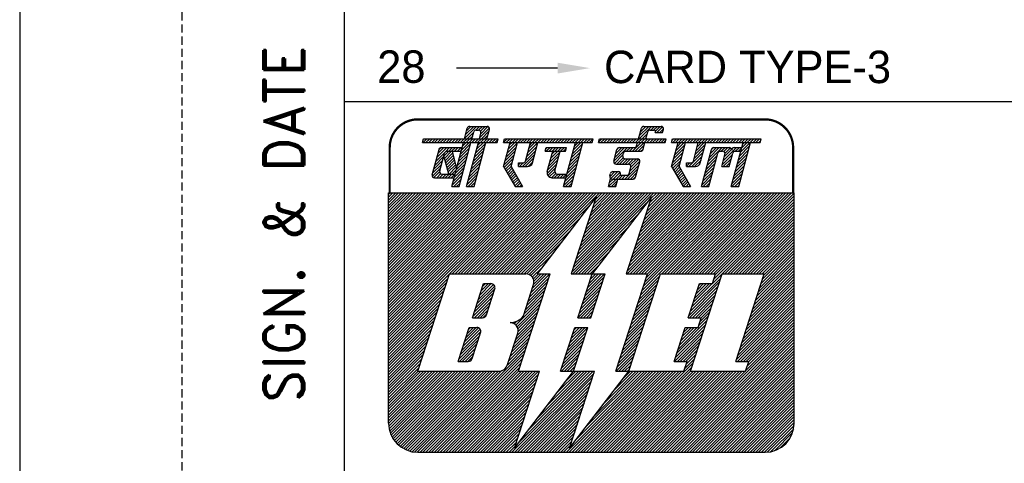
# Model space of a CAD drawing. Extents: x 8092 to 9352, y 913 to 2695.
# Tile 2 of 6: x 8092 to 8456, y 1169 to 1333. Entities that reach past the tile are written whole.
import ezdxf
from ezdxf.enums import TextEntityAlignment as Align

# ---------------------------------------------------------------- set-up
doc = ezdxf.new("R2010")
doc.units = 0
doc.header["$MEASUREMENT"] = 0
doc.linetypes.add('DASHED', pattern=[0.75, 0.5, -0.25])
doc.layers.get('0').update_dxf_attribs({"linetype": 'CONTINUOUS'})
doc.layers.add('BOM', color=5, linetype='CONTINUOUS')
doc.layers.add('TEXT', color=2, linetype='CONTINUOUS')
doc.styles.add('ROMAND', font='romand')
doc.styles.add('ROMANS', font='romans')

# ---------------------------------------------------------------- blocks, each defined once
blk = doc.blocks.new('*X17')
at = {"color": 0}
for p, q in [((31.558, 28.022), (32.186, 28.651)), ((31.622, 28.264), (32.251, 28.892)), ((31.687, 28.505), (32.282, 29.1)), ((31.752, 28.747), (32.105, 29.1)), ((31.817, 28.988), (31.928, 29.1)), ((31.364, 27.298), (31.992, 27.926)), ((31.428, 27.539), (32.057, 28.168)), ((31.493, 27.781), (32.121, 28.409)), ((31.234, 26.815), (31.863, 27.443)), ((31.299, 27.056), (31.927, 27.685)), ((31.163, 26.39), (31.733, 26.96)), ((31.17, 26.573), (31.798, 27.202)), ((31.34, 26.39), (31.669, 26.719)), ((31.517, 26.39), (31.604, 26.477))]:
    blk.add_line(p, q, dxfattribs=at)
blk = doc.blocks.new('*X16')
at = {"color": 0}
for p, q in [((29.691, 27.924), (30.558, 28.79)), ((29.756, 28.165), (30.381, 28.79)), ((29.821, 28.407), (30.204, 28.79)), ((29.885, 28.648), (30.027, 28.79)), ((30.505, 28.56), (30.735, 28.79)), ((30.625, 27.973), (31.442, 28.79)), ((30.661, 28.54), (30.911, 28.79)), ((30.689, 28.214), (31.141, 28.666)), ((30.734, 28.436), (31.068, 28.77)), ((31.147, 28.672), (31.261, 28.787)), ((31.388, 28.56), (31.618, 28.79)), ((31.565, 28.56), (31.752, 28.747)), ((29.562, 27.441), (30.19, 28.069)), ((29.627, 27.682), (30.255, 28.31)), ((30.56, 27.731), (31.188, 28.36)), ((30.625, 27.62), (31.124, 28.118)), ((29.368, 26.716), (29.996, 27.345)), ((29.433, 26.958), (30.061, 27.586)), ((29.497, 27.199), (30.126, 27.828)), ((30.802, 27.62), (31.059, 27.877)), ((30.979, 27.62), (30.994, 27.635)), ((29.303, 26.475), (29.931, 27.103)), ((29.395, 26.39), (29.867, 26.862)), ((29.572, 26.39), (29.802, 26.62))]:
    blk.add_line(p, q, dxfattribs=at)
blk = doc.blocks.new('*X15')
at = {"color": 0}
for p, q in [((27.568, 28.099), (28.197, 28.727)), ((27.633, 28.34), (28.261, 28.968)), ((27.698, 28.582), (28.216, 29.1)), ((27.762, 28.823), (28.039, 29.1)), ((27.827, 29.064), (27.863, 29.1)), ((28.823, 28.116), (29.451, 28.744)), ((28.888, 28.357), (29.516, 28.986)), ((28.952, 28.599), (29.454, 29.1)), ((29.017, 28.84), (29.277, 29.1)), ((29.082, 29.082), (29.1, 29.1)), ((27.441, 27.618), (28.067, 28.244)), ((27.504, 27.857), (28.132, 28.485)), ((27.506, 27.506), (28.002, 28.002)), ((28.504, 27.62), (29.386, 28.503)), ((28.681, 27.62), (29.322, 28.261)), ((28.857, 27.62), (29.257, 28.02)), ((27.571, 27.394), (27.938, 27.761)), ((27.635, 27.282), (27.927, 27.573)), ((27.7, 27.17), (27.992, 27.461)), ((27.765, 27.058), (28.056, 27.349)), ((28.356, 27.649), (28.557, 27.85)), ((28.356, 27.825), (28.38, 27.85)), ((29.082, 27.667), (29.172, 27.758)), ((27.829, 26.946), (28.121, 27.237)), ((27.894, 26.833), (28.186, 27.125)), ((27.959, 26.721), (28.25, 27.013)), ((28.024, 26.609), (28.315, 26.901)), ((28.088, 26.497), (28.38, 26.789)), ((28.158, 26.39), (28.445, 26.677)), ((28.335, 26.39), (28.509, 26.565)), ((28.511, 26.39), (28.574, 26.453))]:
    blk.add_line(p, q, dxfattribs=at)
blk = doc.blocks.new('*X14')
at = {"color": 0}
for p, q in [((27.479, 29.247), (27.562, 29.33)), ((27.509, 29.1), (27.739, 29.33)), ((27.686, 29.1), (27.916, 29.33)), ((27.863, 29.1), (28.093, 29.33)), ((28.039, 29.1), (28.269, 29.33)), ((28.216, 29.1), (28.446, 29.33)), ((28.393, 29.1), (28.623, 29.33)), ((28.57, 29.1), (28.8, 29.33)), ((28.746, 29.1), (28.976, 29.33)), ((28.923, 29.1), (29.153, 29.33)), ((29.1, 29.1), (29.33, 29.33)), ((29.277, 29.1), (29.507, 29.33)), ((29.454, 29.1), (29.684, 29.33)), ((29.63, 29.1), (29.86, 29.33)), ((29.807, 29.1), (30.037, 29.33)), ((29.984, 29.1), (30.214, 29.33)), ((30.161, 29.1), (30.391, 29.33)), ((30.337, 29.1), (30.567, 29.33)), ((30.514, 29.1), (30.744, 29.33)), ((30.691, 29.1), (30.921, 29.33)), ((30.868, 29.1), (31.098, 29.33)), ((31.045, 29.1), (31.275, 29.33)), ((31.221, 29.1), (31.451, 29.33)), ((31.398, 29.1), (31.628, 29.33)), ((31.575, 29.1), (31.805, 29.33)), ((31.752, 29.1), (31.982, 29.33)), ((31.928, 29.1), (32.158, 29.33)), ((32.105, 29.1), (32.335, 29.33)), ((32.282, 29.1), (32.512, 29.33)), ((32.459, 29.1), (32.689, 29.33)), ((32.636, 29.1), (32.866, 29.33)), ((32.812, 29.1), (32.932, 29.22))]:
    blk.add_line(p, q, dxfattribs=at)
blk = doc.blocks.new('*X13')
at = {"color": 0}
for p, q in [((23.882, 27.948), (24.724, 28.79)), ((23.946, 28.188), (24.547, 28.79)), ((24.01, 28.43), (24.371, 28.79)), ((24.075, 28.671), (24.19, 28.787)), ((24.671, 28.56), (24.901, 28.79)), ((24.848, 28.56), (25.078, 28.79)), ((25.024, 28.56), (25.564, 29.1)), ((25.201, 28.56), (25.741, 29.1)), ((25.323, 29.035), (25.388, 29.1)), ((25.378, 28.56), (25.757, 28.939)), ((25.556, 28.561), (25.692, 28.697)), ((23.924, 27.813), (24.445, 28.334)), ((24.058, 27.77), (24.453, 28.166)), ((24.234, 27.77), (24.565, 28.101)), ((24.411, 27.77), (24.741, 28.1)), ((24.588, 27.77), (24.918, 28.1)), ((24.765, 27.77), (25.095, 28.1)), ((24.87, 27.344), (25.486, 27.961)), ((24.896, 27.724), (25.272, 28.1)), ((24.934, 27.586), (25.422, 28.073)), ((23.633, 26.992), (23.951, 27.31)), ((23.696, 26.878), (24.128, 27.31)), ((24.552, 26.85), (25.433, 27.731)), ((24.729, 26.85), (25.369, 27.49)), ((23.691, 27.227), (23.759, 27.294)), ((23.845, 26.85), (24.256, 27.261)), ((24.022, 26.85), (24.29, 27.118)), ((24.198, 26.85), (24.428, 27.08)), ((24.375, 26.85), (24.605, 27.08)), ((24.905, 26.85), (25.304, 27.248)), ((25.082, 26.85), (25.239, 27.007))]:
    blk.add_line(p, q, dxfattribs=at)
blk = doc.blocks.new('*X12')
at = {"color": 0}
for p, q in [((22.95, 29.137), (23.143, 29.33)), ((23.09, 29.1), (23.32, 29.33)), ((23.266, 29.1), (23.496, 29.33)), ((23.443, 29.1), (23.673, 29.33)), ((23.62, 29.1), (23.85, 29.33)), ((23.797, 29.1), (24.027, 29.33)), ((23.973, 29.1), (24.203, 29.33)), ((24.15, 29.1), (24.38, 29.33)), ((24.327, 29.1), (24.557, 29.33)), ((24.504, 29.1), (24.734, 29.33)), ((24.681, 29.1), (24.911, 29.33)), ((24.857, 29.1), (25.087, 29.33)), ((25.034, 29.1), (25.264, 29.33)), ((25.211, 29.1), (25.441, 29.33)), ((25.388, 29.1), (25.618, 29.33)), ((25.564, 29.1), (25.794, 29.33)), ((25.741, 29.1), (25.971, 29.33)), ((25.918, 29.1), (26.148, 29.33)), ((26.095, 29.1), (26.325, 29.33)), ((26.272, 29.1), (26.502, 29.33)), ((26.448, 29.1), (26.678, 29.33)), ((26.625, 29.1), (26.855, 29.33)), ((26.802, 29.1), (27.032, 29.33)), ((26.979, 29.1), (27.076, 29.197))]:
    blk.add_line(p, q, dxfattribs=at)
blk = doc.blocks.new('*X11')
at = {"color": 0}
for p, q in [((25.441, 29.33), (26.211, 30.1)), ((25.452, 29.518), (26.034, 30.1)), ((25.517, 29.759), (25.857, 30.1)), ((25.582, 30.002), (25.671, 30.091)), ((26.158, 29.87), (26.388, 30.1)), ((26.334, 29.87), (26.564, 30.1)), ((26.443, 29.802), (26.741, 30.1)), ((26.538, 29.72), (26.886, 30.068)), ((26.715, 29.72), (26.942, 29.948)), ((25.618, 29.33), (25.951, 29.663)), ((25.794, 29.33), (25.886, 29.422))]:
    blk.add_line(p, q, dxfattribs=at)
blk = doc.blocks.new('*X10')
at = {"color": 0}
for p, q in [((23.562, 26.39), (24.022, 26.85)), ((23.602, 26.607), (23.845, 26.85)), ((23.667, 26.849), (23.696, 26.878)), ((23.738, 26.39), (24.101, 26.753)), ((23.915, 26.39), (24.036, 26.511))]:
    blk.add_line(p, q, dxfattribs=at)
blk = doc.blocks.new('*X9')
at = {"color": 0}
for p, q in [((17.094, 29.115), (17.309, 29.33)), ((17.256, 29.1), (17.486, 29.33)), ((17.433, 29.1), (17.663, 29.33)), ((17.61, 29.1), (17.84, 29.33)), ((17.786, 29.1), (18.016, 29.33)), ((17.963, 29.1), (18.193, 29.33)), ((18.14, 29.1), (18.37, 29.33)), ((18.317, 29.1), (18.547, 29.33)), ((18.493, 29.1), (18.723, 29.33)), ((18.67, 29.1), (18.9, 29.33)), ((18.847, 29.1), (19.077, 29.33)), ((19.024, 29.1), (19.254, 29.33)), ((19.201, 29.1), (19.431, 29.33)), ((19.377, 29.1), (19.607, 29.33)), ((19.554, 29.1), (19.784, 29.33)), ((19.731, 29.1), (19.961, 29.33)), ((19.908, 29.1), (20.138, 29.33)), ((20.084, 29.1), (20.314, 29.33)), ((20.261, 29.1), (20.491, 29.33)), ((20.438, 29.1), (20.668, 29.33)), ((20.615, 29.1), (20.845, 29.33)), ((20.791, 29.1), (21.021, 29.33)), ((20.968, 29.1), (21.198, 29.33)), ((21.145, 29.1), (21.375, 29.33)), ((21.322, 29.1), (21.552, 29.33)), ((21.499, 29.1), (21.729, 29.33)), ((21.675, 29.1), (21.905, 29.33)), ((21.852, 29.1), (22.082, 29.33)), ((22.029, 29.1), (22.259, 29.33)), ((22.206, 29.1), (22.436, 29.33)), ((22.382, 29.1), (22.611, 29.329)), ((19.698, 28.713), (19.774, 28.79)), ((19.721, 28.56), (19.951, 28.79)), ((19.898, 28.56), (20.128, 28.79)), ((20.075, 28.56), (20.305, 28.79)), ((20.251, 28.56), (20.481, 28.79)), ((20.428, 28.56), (20.658, 28.79)), ((20.605, 28.56), (20.835, 28.79)), ((20.782, 28.56), (20.952, 28.73))]:
    blk.add_line(p, q, dxfattribs=at)
blk = doc.blocks.new('*X8')
at = {"color": 0}
for p, q in [((17.183, 27.966), (17.811, 28.594)), ((17.247, 28.208), (17.876, 28.836)), ((17.312, 28.449), (17.941, 29.077)), ((17.377, 28.691), (17.786, 29.1)), ((17.442, 28.932), (17.61, 29.1)), ((18.437, 27.983), (19.066, 28.612)), ((18.502, 28.225), (19.13, 28.853)), ((18.567, 28.466), (19.195, 29.095)), ((18.631, 28.708), (19.024, 29.1)), ((18.696, 28.949), (18.847, 29.1)), ((19.938, 27.893), (20.566, 28.521)), ((20.002, 28.134), (20.428, 28.56)), ((20.067, 28.376), (20.251, 28.56)), ((21.192, 27.91), (21.821, 28.538)), ((21.257, 28.151), (21.885, 28.78)), ((21.322, 28.393), (21.95, 29.021)), ((21.386, 28.634), (21.852, 29.1)), ((21.451, 28.876), (21.675, 29.1)), ((17.118, 27.725), (17.746, 28.353)), ((17.127, 27.556), (17.682, 28.112)), ((18.251, 27.62), (19.001, 28.37)), ((18.428, 27.62), (18.936, 28.129)), ((19.808, 27.41), (20.437, 28.038)), ((19.873, 27.651), (20.501, 28.28)), ((21.063, 27.427), (21.691, 28.055)), ((21.128, 27.668), (21.756, 28.297)), ((17.191, 27.444), (17.617, 27.87)), ((17.256, 27.332), (17.552, 27.629)), ((17.321, 27.22), (17.612, 27.512)), ((17.385, 27.108), (17.677, 27.4)), ((18.006, 27.728), (18.127, 27.85)), ((18.074, 27.62), (18.305, 27.851)), ((18.607, 27.622), (18.872, 27.887)), ((19.773, 27.197), (20.372, 27.797)), ((19.819, 27.067), (20.307, 27.555)), ((19.907, 26.978), (20.247, 27.318)), ((20.869, 26.702), (21.497, 27.331)), ((20.92, 26.93), (21.562, 27.572)), ((20.998, 27.185), (21.627, 27.814)), ((17.45, 26.996), (17.742, 27.288)), ((17.515, 26.884), (17.807, 27.176)), ((17.58, 26.772), (17.871, 27.064)), ((17.644, 26.66), (17.936, 26.952)), ((17.709, 26.548), (18.001, 26.839)), ((17.774, 26.436), (18.065, 26.727)), ((20.038, 26.932), (20.301, 27.195)), ((20.212, 26.93), (20.442, 27.16)), ((20.389, 26.93), (20.619, 27.16)), ((20.566, 26.93), (20.796, 27.16)), ((20.743, 26.93), (20.973, 27.16)), ((20.804, 26.461), (21.433, 27.089)), ((20.91, 26.39), (21.368, 26.848)), ((17.905, 26.39), (18.13, 26.615)), ((18.081, 26.39), (18.195, 26.503)), ((18.258, 26.39), (18.259, 26.391)), ((21.087, 26.39), (21.303, 26.606))]:
    blk.add_line(p, q, dxfattribs=at)
blk = doc.blocks.new('*X7')
at = {"color": 0}
for p, q in [((13.409, 28.259), (13.711, 28.56)), ((13.448, 28.121), (13.888, 28.56)), ((13.462, 28.488), (13.512, 28.538)), ((13.487, 27.983), (13.945, 28.441)), ((13.526, 27.845), (13.98, 28.299)), ((13.565, 27.707), (14.015, 28.157)), ((13.604, 27.57), (14.05, 28.015)), ((13.643, 27.432), (14.085, 27.873)), ((13.682, 27.294), (14.12, 27.731)), ((13.725, 27.16), (14.155, 27.59)), ((13.902, 27.16), (14.168, 27.426)), ((14.079, 27.16), (14.103, 27.184))]:
    blk.add_line(p, q, dxfattribs=at)
blk = doc.blocks.new('*X6')
at = {"color": 0}
for p, q in [((12.974, 28.177), (13.587, 28.79)), ((13.039, 28.418), (13.41, 28.79)), ((13.104, 28.66), (13.232, 28.788)), ((13.512, 28.538), (13.764, 28.79)), ((13.711, 28.56), (13.941, 28.79)), ((13.888, 28.56), (14.118, 28.79)), ((14.064, 28.56), (14.294, 28.79)), ((14.241, 28.56), (14.471, 28.79)), ((14.418, 28.56), (14.491, 28.633)), ((12.78, 27.452), (13.324, 27.997)), ((12.845, 27.694), (13.389, 28.238)), ((12.909, 27.935), (13.462, 28.488)), ((12.699, 27.018), (13.195, 27.514)), ((12.715, 27.211), (13.259, 27.755)), ((12.794, 26.936), (13.147, 27.289)), ((12.965, 26.93), (13.217, 27.182)), ((13.141, 26.93), (13.371, 27.16)), ((13.318, 26.93), (13.548, 27.16)), ((13.495, 26.93), (13.725, 27.16)), ((13.672, 26.93), (13.902, 27.16)), ((13.849, 26.93), (14.079, 27.16)), ((14.025, 26.93), (14.038, 26.943))]:
    blk.add_line(p, q, dxfattribs=at)
blk = doc.blocks.new('*X5')
at = {"color": 0}
for p, q in [((12.129, 29.1), (12.359, 29.33)), ((12.154, 29.301), (12.183, 29.33)), ((12.306, 29.1), (12.536, 29.33)), ((12.483, 29.1), (12.713, 29.33)), ((12.66, 29.1), (12.89, 29.33)), ((12.837, 29.1), (13.067, 29.33)), ((13.013, 29.1), (13.243, 29.33)), ((13.19, 29.1), (13.42, 29.33)), ((13.367, 29.1), (13.597, 29.33)), ((13.544, 29.1), (13.774, 29.33)), ((13.72, 29.1), (13.95, 29.33)), ((13.897, 29.1), (14.127, 29.33)), ((14.074, 29.1), (14.304, 29.33)), ((14.251, 29.1), (14.481, 29.33)), ((14.428, 29.1), (14.658, 29.33)), ((14.604, 29.1), (14.834, 29.33)), ((14.781, 29.1), (15.011, 29.33)), ((14.958, 29.1), (15.188, 29.33)), ((15.135, 29.1), (15.365, 29.33)), ((15.311, 29.1), (15.541, 29.33)), ((15.488, 29.1), (15.718, 29.33)), ((15.665, 29.1), (15.895, 29.33)), ((15.842, 29.1), (16.072, 29.33)), ((16.019, 29.1), (16.249, 29.33)), ((16.195, 29.1), (16.425, 29.33)), ((16.372, 29.1), (16.602, 29.33)), ((16.549, 29.1), (16.755, 29.306))]:
    blk.add_line(p, q, dxfattribs=at)
blk = doc.blocks.new('*X4')
at = {"color": 0}
for p, q in [((14.685, 29.358), (15.428, 30.1)), ((14.75, 29.599), (15.251, 30.1)), ((14.815, 29.841), (15.074, 30.1)), ((14.834, 29.33), (15.249, 29.745)), ((15.372, 29.868), (15.604, 30.1)), ((15.551, 29.87), (15.781, 30.1)), ((15.618, 29.407), (16.21, 29.999)), ((15.667, 29.809), (15.958, 30.1)), ((15.683, 29.648), (16.124, 30.089)), ((15.718, 29.33), (16.182, 29.794)), ((15.011, 29.33), (15.184, 29.503)), ((15.895, 29.33), (16.117, 29.552))]:
    blk.add_line(p, q, dxfattribs=at)
blk = doc.blocks.new('*X3')
at = {"color": 0}
for p, q in [((14.297, 27.909), (14.925, 28.537)), ((14.362, 28.15), (14.99, 28.779)), ((14.426, 28.392), (15.055, 29.02)), ((14.491, 28.633), (14.958, 29.1)), ((14.556, 28.875), (14.781, 29.1)), ((15.23, 27.958), (15.859, 28.586)), ((15.295, 28.2), (15.923, 28.828)), ((15.36, 28.441), (15.988, 29.069)), ((15.424, 28.683), (15.842, 29.1)), ((15.489, 28.924), (15.665, 29.1)), ((14.168, 27.426), (14.796, 28.054)), ((14.232, 27.667), (14.861, 28.296)), ((15.101, 27.475), (15.729, 28.103)), ((15.165, 27.717), (15.794, 28.345)), ((13.973, 26.701), (14.602, 27.33)), ((14.038, 26.943), (14.667, 27.571)), ((14.103, 27.184), (14.731, 27.813)), ((14.907, 26.751), (15.535, 27.379)), ((14.971, 26.992), (15.6, 27.621)), ((15.036, 27.234), (15.664, 27.862)), ((13.909, 26.46), (14.537, 27.088)), ((14.016, 26.39), (14.472, 26.847)), ((14.842, 26.509), (15.47, 27.138)), ((14.9, 26.39), (15.406, 26.896)), ((14.192, 26.39), (14.408, 26.605)), ((15.076, 26.39), (15.341, 26.655)), ((15.253, 26.39), (15.276, 26.413))]:
    blk.add_line(p, q, dxfattribs=at)
blk = doc.blocks.new('*X2')
at = {"color": 0}
for p, q in [((10, 17.425), (18.575, 26)), ((10, 17.601), (18.399, 26)), ((10, 17.778), (18.222, 26)), ((10, 17.955), (18.045, 26)), ((10, 18.132), (17.868, 26)), ((10, 18.309), (17.691, 26)), ((10, 18.485), (17.515, 26)), ((10, 18.662), (17.338, 26)), ((10, 18.839), (17.161, 26)), ((10, 19.016), (16.984, 26)), ((10, 19.192), (16.808, 26)), ((10, 19.369), (16.631, 26)), ((10, 19.546), (16.454, 26)), ((10, 19.723), (16.277, 26)), ((10, 19.899), (16.101, 26)), ((10, 20.076), (15.924, 26)), ((10, 20.253), (15.747, 26)), ((10, 20.43), (15.57, 26)), ((10, 20.607), (15.393, 26)), ((10, 20.783), (15.217, 26)), ((10, 20.96), (15.04, 26)), ((10, 21.137), (14.863, 26)), ((10, 21.314), (14.686, 26)), ((10, 21.49), (14.51, 26)), ((10, 21.667), (14.333, 26)), ((10, 21.844), (14.156, 26)), ((10, 22.021), (13.979, 26)), ((10, 22.198), (13.802, 26)), ((10, 22.374), (13.626, 26)), ((10, 22.551), (13.449, 26)), ((10, 22.728), (13.272, 26)), ((10, 22.905), (13.095, 26)), ((10, 23.081), (12.919, 26)), ((10, 23.258), (12.742, 26)), ((10, 23.435), (12.565, 26)), ((10, 23.612), (12.388, 26)), ((10, 23.789), (12.211, 26)), ((10, 23.965), (12.035, 26)), ((10, 24.142), (11.858, 26)), ((10, 24.319), (11.681, 26)), ((10, 24.496), (11.504, 26)), ((10, 24.672), (11.328, 26)), ((10, 24.849), (11.151, 26)), ((10, 25.026), (10.974, 26)), ((10, 25.203), (10.797, 26)), ((10, 25.38), (10.62, 26)), ((10, 25.556), (10.444, 26)), ((10, 25.733), (10.267, 26)), ((10, 25.91), (10.09, 26)), ((13.752, 21), (18.752, 26)), ((13.929, 21), (18.929, 26)), ((14.106, 21), (19.106, 26)), ((14.282, 21), (19.282, 26)), ((14.459, 21), (19.459, 26)), ((14.636, 21), (19.636, 26)), ((14.813, 21), (19.813, 26)), ((14.99, 21), (19.99, 26)), ((15.166, 21), (20.166, 26)), ((15.343, 21), (20.343, 26)), ((15.52, 21), (20.52, 26)), ((15.697, 21), (20.697, 26)), ((15.873, 21), (20.873, 26)), ((16.05, 21), (21.05, 26)), ((16.227, 21), (21.227, 26)), ((16.404, 21), (21.404, 26)), ((16.581, 21), (21.581, 26)), ((16.757, 21), (21.757, 26)), ((16.934, 21), (21.934, 26)), ((17.111, 21), (22.111, 26)), ((17.288, 21), (22.288, 26)), ((17.464, 21), (22.464, 26)), ((17.641, 21), (22.641, 26)), ((17.818, 21), (22.818, 26)), ((17.995, 21), (22.995, 26)), ((21.285, 21.108), (26.177, 26)), ((21.354, 21), (26.354, 26)), ((21.37, 21.37), (26, 26)), ((21.455, 21.631), (25.823, 26)), ((21.54, 21.893), (25.646, 26)), ((21.625, 22.155), (25.47, 26)), ((21.71, 22.417), (25.293, 26)), ((21.795, 22.679), (25.116, 26)), ((21.88, 22.941), (24.939, 26)), ((21.965, 23.203), (24.763, 26)), ((22.05, 23.464), (24.586, 26)), ((22.135, 23.726), (24.409, 26)), ((22.22, 23.988), (24.232, 26)), ((22.306, 24.25), (24.055, 26)), ((22.391, 24.512), (23.879, 26)), ((22.476, 24.774), (23.702, 26)), ((22.561, 25.036), (23.525, 26)), ((22.646, 25.298), (23.348, 26)), ((22.731, 25.559), (23.172, 26)), ((24.704, 21.169), (29.536, 26)), ((24.712, 21), (29.712, 26)), ((24.789, 21.431), (29.359, 26)), ((24.875, 21.693), (29.182, 26)), ((24.889, 21), (29.889, 26)), ((24.96, 21.954), (29.005, 26)), ((25.045, 22.216), (28.828, 26)), ((25.066, 21), (30.066, 26)), ((25.13, 22.478), (28.652, 26)), ((25.215, 22.74), (28.475, 26)), ((25.243, 21), (30.243, 26)), ((25.3, 23.002), (28.298, 26)), ((25.385, 23.264), (28.121, 26)), ((25.419, 21), (30.419, 26)), ((25.47, 23.526), (27.945, 26)), ((25.555, 23.787), (27.768, 26)), ((25.596, 21), (30.596, 26)), ((25.609, 19.952), (31.657, 26)), ((25.64, 24.049), (27.591, 26)), ((25.694, 20.214), (31.48, 26)), ((25.725, 24.311), (27.414, 26)), ((25.773, 21), (30.773, 26)), ((25.779, 20.476), (31.303, 26)), ((25.81, 24.573), (27.237, 26)), ((25.864, 20.738), (31.127, 26)), ((25.896, 24.835), (27.061, 26)), ((25.949, 21), (30.95, 26)), ((25.981, 25.097), (26.884, 26)), ((26.066, 25.359), (26.707, 26)), ((26.151, 25.62), (26.53, 26)), ((26.834, 21), (31.834, 26)), ((27.01, 21), (32.01, 26)), ((27.187, 21), (32.187, 26)), ((27.364, 21), (32.364, 26)), ((27.541, 21), (32.541, 26)), ((27.718, 21), (32.718, 26)), ((27.894, 21), (32.894, 26)), ((28.071, 21), (33.071, 26)), ((28.248, 21), (33.248, 26)), ((28.425, 21), (33.425, 26)), ((28.601, 21), (33.601, 26)), ((28.778, 21), (33.778, 26)), ((28.955, 21), (33.955, 26)), ((29.132, 21), (34.132, 26)), ((29.309, 21), (34.309, 26)), ((29.485, 21), (34.485, 26)), ((29.662, 21), (34.662, 26)), ((29.839, 21), (34.839, 26)), ((30.016, 21), (35, 25.984)), ((30.044, 20.675), (35, 25.631)), ((30.129, 20.936), (35, 25.808)), ((18.172, 21), (22.369, 25.198)), ((21.53, 21), (25.905, 25.375)), ((29.959, 20.413), (35, 25.454)), ((30.723, 21), (35, 25.277)), ((30.899, 21), (35, 25.101)), ((31.076, 21), (35, 24.924)), ((18.348, 21), (21.787, 24.439)), ((21.707, 21), (25.323, 24.616)), ((31.253, 21), (35, 24.747)), ((31.43, 21), (35, 24.57)), ((31.607, 21), (35, 24.393)), ((18.521, 20.996), (21.205, 23.68)), ((21.884, 21), (24.741, 23.857)), ((31.783, 21), (35, 24.217)), ((31.96, 21), (35, 24.04)), ((32.137, 21), (35, 23.863)), ((32.314, 21), (35, 23.686)), ((22.061, 21), (24.159, 23.098)), ((32.49, 21), (35, 23.51)), ((32.667, 21), (35, 23.333)), ((32.844, 21), (35, 23.156)), ((18.661, 20.959), (20.623, 22.921)), ((33.021, 21), (35, 22.979)), ((33.041, 20.667), (35, 22.626)), ((33.126, 20.929), (35, 22.802)), ((18.771, 20.892), (20.041, 22.163)), ((22.237, 21), (23.577, 22.34)), ((32.701, 19.619), (35, 21.919)), ((32.786, 19.881), (35, 22.095)), ((32.871, 20.143), (35, 22.272)), ((32.956, 20.405), (35, 22.449)), ((18.859, 20.803), (19.459, 21.404)), ((22.414, 21), (22.995, 21.581)), ((32.446, 18.834), (35, 21.388)), ((32.531, 19.096), (35, 21.565)), ((32.616, 19.358), (35, 21.742)), ((10, 17.248), (13.748, 20.996)), ((10, 17.071), (13.663, 20.734)), ((18.684, 19.568), (19.869, 20.753)), ((18.769, 19.83), (19.939, 21)), ((18.854, 20.092), (19.763, 21)), ((18.923, 20.691), (19.232, 21)), ((18.939, 20.354), (19.586, 21)), ((18.959, 20.55), (19.409, 21)), ((22.104, 19.629), (23.289, 20.814)), ((22.189, 19.891), (23.298, 21)), ((22.274, 20.153), (23.121, 21)), ((22.359, 20.415), (22.945, 21)), ((22.444, 20.677), (22.768, 21)), ((22.53, 20.939), (22.591, 21)), ((25.524, 19.69), (26.709, 20.875)), ((28.689, 18.966), (30.466, 20.743)), ((32.105, 17.786), (35, 20.681)), ((32.19, 18.048), (35, 20.858)), ((32.276, 18.31), (35, 21.035)), ((32.361, 18.572), (35, 21.211)), ((10, 16.894), (13.578, 20.472)), ((10, 16.718), (13.493, 20.211)), ((18.514, 19.044), (19.699, 20.229)), ((18.599, 19.306), (19.784, 20.491)), ((21.849, 18.844), (23.034, 20.029)), ((21.934, 19.106), (23.119, 20.291)), ((22.019, 19.367), (23.204, 20.552)), ((25.269, 18.905), (26.454, 20.09)), ((25.354, 19.167), (26.539, 20.352)), ((25.439, 19.428), (26.624, 20.614)), ((28.518, 18.442), (30.296, 20.22)), ((28.604, 18.704), (30.381, 20.482)), ((28.774, 19.228), (29.946, 20.4)), ((28.859, 19.49), (29.769, 20.4)), ((28.944, 19.751), (29.592, 20.4)), ((29.029, 20.013), (29.416, 20.4)), ((29.114, 20.275), (29.239, 20.4)), ((31.85, 17.001), (35, 20.151)), ((31.935, 17.263), (35, 20.328)), ((32.02, 17.525), (35, 20.504)), ((10, 16.541), (13.408, 19.949)), ((10, 16.364), (13.323, 19.687)), ((10, 16.187), (13.238, 19.425)), ((17.847, 17.847), (19.444, 19.444)), ((18.344, 18.521), (19.529, 19.706)), ((18.429, 18.783), (19.614, 19.968)), ((21.679, 18.32), (22.864, 19.505)), ((21.764, 18.582), (22.949, 19.767)), ((25.099, 18.381), (26.284, 19.566)), ((25.184, 18.643), (26.369, 19.828)), ((28.553, 18.3), (30.211, 19.958)), ((28.73, 18.3), (30.126, 19.696)), ((28.907, 18.3), (30.041, 19.434)), ((31.51, 15.953), (35, 19.444)), ((31.595, 16.215), (35, 19.62)), ((31.68, 16.477), (35, 19.797)), ((31.765, 16.739), (35, 19.974)), ((10, 16.01), (13.153, 19.163)), ((10, 15.834), (13.068, 18.901)), ((17.922, 17.745), (19.359, 19.182)), ((17.972, 17.619), (19.274, 18.92)), ((21.836, 18.3), (22.779, 19.243)), ((22.012, 18.3), (22.694, 18.981)), ((24.928, 17.857), (26.113, 19.042)), ((25.013, 18.119), (26.199, 19.304)), ((29.083, 18.3), (29.956, 19.172)), ((29.26, 18.3), (29.871, 18.91)), ((31.425, 15.692), (35, 19.267)), ((31.51, 15.6), (35, 19.09)), ((31.687, 15.6), (35, 18.913)), ((10, 15.657), (12.982, 18.639)), ((10, 15.48), (12.897, 18.377)), ((17.919, 17.211), (19.104, 18.396)), ((17.984, 17.454), (19.189, 18.658)), ((22.189, 18.3), (22.609, 18.719)), ((22.366, 18.3), (22.523, 18.458)), ((24.673, 17.072), (25.858, 18.257)), ((24.758, 17.334), (25.943, 18.519)), ((24.843, 17.595), (26.028, 18.781)), ((29.108, 17.794), (29.7, 18.387)), ((29.193, 18.056), (29.785, 18.649)), ((31.863, 15.6), (35, 18.737)), ((32.04, 15.6), (35, 18.56)), ((32.099, 15.305), (35, 18.206)), ((32.184, 15.567), (35, 18.383)), ((10, 15.303), (12.812, 18.116)), ((10, 15.127), (12.727, 17.854)), ((17.626, 17.98), (17.658, 18.011)), ((17.663, 16.426), (18.848, 17.611)), ((17.748, 16.688), (18.933, 17.873)), ((17.749, 17.926), (17.909, 18.086)), ((17.833, 16.95), (19.018, 18.135)), ((21.083, 16.487), (22.268, 17.672)), ((21.168, 16.749), (22.119, 17.7)), ((21.253, 17.011), (21.943, 17.7)), ((21.338, 17.273), (21.766, 17.7)), ((21.423, 17.534), (21.589, 17.7)), ((24.503, 16.548), (25.688, 17.733)), ((24.588, 16.81), (25.773, 17.995)), ((27.147, 10), (35, 17.853)), ((27.324, 10), (35, 17.676)), ((27.668, 15.824), (29.445, 17.601)), ((27.753, 16.085), (29.53, 17.863)), ((27.838, 16.347), (29.615, 18.125)), ((27.923, 16.609), (29.014, 17.7)), ((28.008, 16.871), (28.837, 17.7)), ((28.093, 17.133), (28.66, 17.7)), ((28.178, 17.395), (28.483, 17.7)), ((28.263, 17.657), (28.307, 17.7)), ((32.014, 15.044), (35, 18.029)), ((10, 14.95), (12.642, 17.592)), ((10, 14.773), (12.557, 17.33)), ((10, 14.596), (12.472, 17.068)), ((17.493, 15.902), (18.678, 17.087)), ((17.578, 16.164), (18.763, 17.349)), ((20.913, 15.963), (22.098, 17.148)), ((20.998, 16.225), (22.183, 17.41)), ((24.333, 16.024), (25.518, 17.209)), ((24.418, 16.286), (25.603, 17.471)), ((27.501, 10), (35, 17.499)), ((27.621, 15.6), (29.36, 17.339)), ((27.678, 10), (35, 17.322)), ((27.798, 15.6), (29.275, 17.077)), ((27.854, 10), (35, 17.146)), ((10, 14.419), (12.387, 16.806)), ((10, 14.243), (12.302, 16.544)), ((17.321, 15.376), (18.508, 16.563)), ((17.408, 15.64), (18.593, 16.825)), ((20.743, 15.44), (21.928, 16.625)), ((20.828, 15.701), (22.013, 16.886)), ((24.078, 15.239), (25.263, 16.424)), ((24.163, 15.501), (25.348, 16.686)), ((24.248, 15.762), (25.433, 16.947)), ((27.974, 15.6), (29.19, 16.816)), ((28.031, 10), (35, 16.969)), ((28.151, 15.6), (29.105, 16.554)), ((28.208, 10), (35, 16.792)), ((28.385, 10), (35, 16.615)), ((28.562, 10), (35, 16.438)), ((10, 14.066), (12.217, 16.283)), ((10, 13.889), (12.132, 16.021)), ((12.121, 10), (18.423, 16.302)), ((12.298, 10), (18.338, 16.04)), ((12.475, 10), (18.253, 15.778)), ((20.657, 15), (21.758, 16.101)), ((20.658, 15.178), (21.843, 16.363)), ((20.834, 15), (21.673, 15.839)), ((24.016, 15), (25.178, 16.162)), ((24.192, 15), (25.092, 15.9)), ((28.328, 15.6), (29.02, 16.292)), ((28.342, 15.437), (28.935, 16.03)), ((28.738, 10), (35, 16.262)), ((28.915, 10), (35, 16.085)), ((29.092, 10), (35, 15.908)), ((10, 13.712), (12.047, 15.759)), ((10, 13.536), (11.961, 15.497)), ((10, 13.359), (11.876, 15.235)), ((12.652, 10), (18.168, 15.516)), ((12.828, 10), (18.083, 15.254)), ((21.01, 15), (21.588, 15.577)), ((21.187, 15), (21.502, 15.315)), ((23.258, 10), (28.764, 15.506)), ((23.435, 10), (28.679, 15.244)), ((24.369, 15), (25.007, 15.638)), ((24.546, 15), (24.922, 15.376)), ((28.257, 15.176), (28.85, 15.768)), ((29.269, 10), (35, 15.731)), ((29.445, 10), (35, 15.555)), ((29.622, 10), (35, 15.378)), ((29.799, 10), (35, 15.201)), ((10, 11.768), (13.232, 15)), ((10, 11.945), (13.055, 15)), ((10, 12.121), (12.879, 15)), ((10, 12.298), (12.702, 15)), ((10, 12.475), (12.525, 15)), ((10, 12.652), (12.348, 15)), ((10, 12.828), (12.172, 15)), ((10, 13.005), (11.995, 15)), ((10, 13.182), (11.818, 15)), ((10.011, 11.602), (13.409, 15)), ((10.035, 11.449), (13.586, 15)), ((10.069, 11.306), (13.763, 15)), ((10.113, 11.173), (13.939, 15)), ((10.164, 11.048), (14.116, 15)), ((10.224, 10.931), (14.293, 15)), ((10.29, 10.82), (14.47, 15)), ((10.363, 10.716), (14.646, 15)), ((10.442, 10.619), (14.823, 15)), ((10.527, 10.527), (15, 15)), ((10.619, 10.442), (15.177, 15)), ((10.716, 10.363), (15.354, 15)), ((10.82, 10.29), (15.53, 15)), ((10.931, 10.224), (15.707, 15)), ((11.048, 10.164), (15.884, 15)), ((11.173, 10.113), (16.061, 15)), ((11.306, 10.069), (16.237, 15)), ((11.449, 10.035), (16.414, 15)), ((11.602, 10.011), (16.591, 15)), ((11.768, 10), (16.768, 15)), ((11.945, 10), (16.988, 15.043)), ((13.005, 10), (18.005, 15)), ((13.182, 10), (18.182, 15)), ((13.359, 10), (18.359, 15)), ((13.536, 10), (18.536, 15)), ((13.712, 10), (18.712, 15)), ((13.889, 10), (18.889, 15)), ((14.066, 10), (19.066, 15)), ((14.243, 10), (19.243, 15)), ((14.419, 10), (19.243, 14.823)), ((17.601, 10), (22.601, 15)), ((17.778, 10), (22.662, 14.884)), ((17.955, 10), (22.577, 14.622)), ((18.027, 10.602), (22.425, 15)), ((18.609, 11.361), (22.248, 15)), ((19.191, 12.12), (22.071, 15)), ((19.773, 12.878), (21.894, 15)), ((20.355, 13.637), (21.718, 15)), ((20.937, 14.396), (21.541, 15)), ((20.96, 10), (25.96, 15)), ((21.137, 10), (26.137, 15)), ((21.314, 10), (26.314, 15)), ((21.364, 15), (21.417, 15.053)), ((21.49, 10), (26.49, 15)), ((21.562, 10.779), (25.783, 15)), ((21.667, 10), (26.667, 15)), ((21.844, 10), (26.844, 15)), ((22.021, 10), (27.021, 15)), ((22.144, 11.538), (25.607, 15)), ((22.198, 10), (27.198, 15)), ((22.374, 10), (27.374, 15)), ((22.551, 10), (27.551, 15)), ((22.726, 12.297), (25.43, 15)), ((22.728, 10), (27.728, 15)), ((22.905, 10), (27.905, 15)), ((23.081, 10), (28.081, 15)), ((23.308, 13.055), (25.253, 15)), ((23.612, 10), (28.612, 15)), ((23.789, 10), (28.789, 15)), ((23.89, 13.814), (25.076, 15)), ((23.965, 10), (28.965, 15)), ((24.142, 10), (29.142, 15)), ((24.319, 10), (29.319, 15)), ((24.472, 14.573), (24.899, 15)), ((24.496, 10), (29.496, 15)), ((24.672, 10), (29.672, 15)), ((24.723, 15), (24.837, 15.114)), ((24.849, 10), (29.849, 15)), ((25.026, 10), (30.026, 15)), ((25.203, 10), (30.203, 15)), ((25.38, 10), (30.38, 15)), ((25.556, 10), (30.556, 15)), ((25.733, 10), (30.733, 15)), ((25.91, 10), (30.91, 15)), ((26.087, 10), (31.087, 15)), ((26.263, 10), (31.263, 15)), ((26.44, 10), (31.44, 15)), ((26.617, 10), (31.617, 15)), ((26.794, 10), (31.794, 15)), ((26.971, 10), (31.971, 15)), ((29.976, 10), (35, 15.024)), ((30.153, 10), (35, 14.847)), ((30.329, 10), (35, 14.671)), ((14.596, 10), (19.157, 14.561)), ((14.773, 10), (19.072, 14.299)), ((14.95, 10), (18.987, 14.038)), ((18.132, 10), (22.492, 14.36)), ((18.309, 10), (22.407, 14.099)), ((30.506, 10), (35, 14.494)), ((30.683, 10), (35, 14.317)), ((30.86, 10), (35, 14.14)), ((31.036, 10), (35, 13.964)), ((15.127, 10), (18.902, 13.776)), ((15.303, 10), (18.817, 13.514)), ((18.485, 10), (22.322, 13.837)), ((18.662, 10), (22.237, 13.575)), ((31.213, 10), (35, 13.787)), ((31.39, 10), (35, 13.61)), ((31.567, 10), (35, 13.433)), ((15.48, 10), (18.732, 13.252)), ((15.657, 10), (18.647, 12.99)), ((18.839, 10), (22.152, 13.313)), ((19.016, 10), (22.067, 13.051)), ((19.192, 10), (21.982, 12.789)), ((31.744, 10), (35, 13.256)), ((31.92, 10), (35, 13.08)), ((32.097, 10), (35, 12.903)), ((15.834, 10), (18.562, 12.728)), ((16.01, 10), (18.477, 12.466)), ((16.187, 10), (18.392, 12.205)), ((19.369, 10), (21.897, 12.527)), ((19.546, 10), (21.812, 12.266)), ((32.274, 10), (35, 12.726)), ((32.451, 10), (35, 12.549)), ((32.627, 10), (35, 12.373)), ((32.804, 10), (35, 12.196)), ((16.364, 10), (18.307, 11.943)), ((16.541, 10), (18.222, 11.681)), ((19.723, 10), (21.726, 12.004)), ((19.899, 10), (21.641, 11.742)), ((32.981, 10), (35, 12.019)), ((33.158, 10), (35, 11.842)), ((33.34, 10.005), (34.995, 11.66)), ((16.718, 10), (18.136, 11.419)), ((16.894, 10), (18.051, 11.157)), ((20.076, 10), (21.556, 11.48)), ((20.253, 10), (21.471, 11.218)), ((20.43, 10), (21.386, 10.956)), ((33.545, 10.033), (34.967, 11.455)), ((33.786, 10.098), (34.902, 11.214)), ((17.071, 10), (17.966, 10.895)), ((17.248, 10), (17.881, 10.633)), ((17.425, 10), (17.796, 10.371)), ((20.607, 10), (21.301, 10.694)), ((20.783, 10), (21.216, 10.433)), ((34.114, 10.25), (34.75, 10.886))]:
    blk.add_line(p, q, dxfattribs=at)
blk = doc.blocks.new('*X1')
at = {"color": 0}
for p, q in [((15.368, 18.904), (16.553, 20.088)), ((15.454, 19.166), (16.539, 20.251)), ((15.539, 19.428), (16.461, 20.35)), ((15.624, 19.69), (16.333, 20.399)), ((15.709, 19.951), (16.157, 20.4)), ((15.794, 20.213), (15.981, 20.4)), ((15.198, 18.38), (16.383, 19.565)), ((15.283, 18.642), (16.468, 19.827)), ((15.295, 18.3), (16.298, 19.303)), ((15.472, 18.3), (16.213, 19.042)), ((15.648, 18.3), (16.128, 18.78)), ((15.828, 18.303), (16.043, 18.518)), ((14.688, 16.809), (15.55, 17.671)), ((14.773, 17.071), (15.402, 17.7)), ((14.858, 17.333), (15.225, 17.7)), ((14.943, 17.595), (15.048, 17.7)), ((14.433, 16.024), (15.618, 17.209)), ((14.518, 16.285), (15.683, 17.451)), ((14.603, 16.547), (15.642, 17.587)), ((14.347, 15.762), (15.533, 16.947)), ((14.363, 15.6), (15.447, 16.685)), ((14.539, 15.6), (15.362, 16.423)), ((14.716, 15.6), (15.277, 16.161)), ((14.893, 15.6), (15.192, 15.899))]:
    blk.add_line(p, q, dxfattribs=at)
blk = doc.blocks.new('MONO1')
for p, q in [((7.178, 24.077), (7.354, 24.736)), ((7.499, 24.847), (8.569, 24.847)), ((7.638, 24.077), (7.753, 24.506)), ((7.898, 24.617), (8.047, 24.617)), ((8.098, 24.077), (8.192, 24.428)), ((8.558, 24.077), (8.713, 24.658)), ((17.902, 24.077), (18.078, 24.736)), ((18.223, 24.847), (19.292, 24.847)), ((18.362, 24.077), (18.477, 24.506)), ((18.621, 24.617), (18.869, 24.617)), ((18.926, 24.467), (18.941, 24.523)), ((18.926, 24.467), (19.386, 24.467)), ((19.386, 24.467), (19.437, 24.658)), ((4.6, 23.847), (4.662, 24.077)), ((4.6, 23.847), (7.116, 23.847)), ((4.662, 24.077), (7.178, 24.077)), ((6.85, 21.137), (7.576, 23.847)), ((7.033, 23.537), (7.116, 23.847)), ((7.116, 23.847), (7.576, 23.847)), ((7.178, 24.077), (7.638, 24.077)), ((7.31, 21.137), (8.036, 23.847)), ((7.576, 23.847), (8.036, 23.847)), ((7.638, 24.077), (8.098, 24.077)), ((7.77, 21.137), (8.496, 23.847)), ((8.036, 23.847), (8.496, 23.847)), ((8.098, 24.077), (8.558, 24.077)), ((8.496, 23.847), (9.2, 23.847)), ((8.558, 24.077), (9.262, 24.077)), ((9.2, 23.847), (9.262, 24.077)), ((9.59, 23.847), (9.652, 24.077)), ((9.59, 22.367), (9.987, 23.847)), ((9.59, 23.847), (9.987, 23.847)), ((9.652, 24.077), (15.112, 24.077)), ((9.987, 23.847), (10.447, 23.847)), ((10.05, 22.367), (10.447, 23.847)), ((10.447, 23.847), (11.237, 23.847)), ((10.931, 22.708), (11.237, 23.847)), ((11.237, 23.847), (11.697, 23.847)), ((11.36, 22.589), (11.697, 23.847)), ((11.697, 23.847), (14.011, 23.847)), ((13.285, 21.137), (14.011, 23.847)), ((13.745, 21.137), (14.471, 23.847)), ((14.011, 23.847), (14.471, 23.847)), ((14.471, 23.847), (15.05, 23.847)), ((15.05, 23.847), (15.112, 24.077)), ((15.44, 23.847), (15.502, 24.077)), ((15.44, 23.847), (17.84, 23.847)), ((15.502, 24.077), (17.902, 24.077)), ((17.787, 23.648), (17.84, 23.847)), ((17.84, 23.847), (18.3, 23.847)), ((17.902, 24.077), (18.362, 24.077)), ((18.185, 23.418), (18.3, 23.847)), ((18.3, 23.847), (19.55, 23.847)), ((18.362, 24.077), (19.612, 24.077)), ((19.55, 23.847), (19.612, 24.077)), ((19.94, 23.847), (20.002, 24.077)), ((19.94, 22.367), (20.337, 23.847)), ((19.94, 23.847), (20.337, 23.847)), ((20.002, 24.077), (25.462, 24.077)), ((20.337, 23.847), (20.797, 23.847)), ((20.4, 22.367), (20.797, 23.847)), ((20.797, 23.847), (21.587, 23.847)), ((21.281, 22.708), (21.587, 23.847)), ((21.587, 23.847), (22.047, 23.847)), ((21.71, 22.589), (22.047, 23.847)), ((22.047, 23.847), (24.347, 23.847)), ((24.08, 21.137), (24.807, 23.847)), ((24.264, 23.537), (24.347, 23.847)), ((24.347, 23.847), (24.807, 23.847)), ((24.807, 23.847), (25.4, 23.847)), ((25.4, 23.847), (25.462, 24.077)), ((5.191, 21.866), (5.609, 23.426)), ((5.753, 23.537), (7.033, 23.537)), ((5.902, 23.033), (5.945, 23.196)), ((6.09, 23.307), (6.416, 23.307)), ((6.416, 23.307), (6.971, 23.307)), ((6.416, 23.307), (6.682, 22.226)), ((6.682, 22.226), (6.971, 23.307)), ((6.971, 23.307), (7.033, 23.537)), ((12.157, 23.307), (12.218, 23.537)), ((12.157, 23.307), (12.617, 23.307)), ((12.218, 23.537), (13.468, 23.537)), ((12.281, 22.055), (12.617, 23.307)), ((12.617, 23.307), (13.077, 23.307)), ((12.752, 22.096), (13.077, 23.307)), ((13.077, 23.307), (13.407, 23.307)), ((13.407, 23.307), (13.468, 23.537)), ((16.384, 22.706), (16.577, 23.426)), ((16.722, 23.537), (17.642, 23.537)), ((16.933, 23.036), (16.976, 23.196)), ((17.12, 23.307), (18.04, 23.307)), ((21.78, 21.137), (22.394, 23.426)), ((22.24, 21.137), (22.792, 23.196)), ((22.539, 23.537), (23.494, 23.537)), ((22.937, 23.307), (23.086, 23.307)), ((23.03, 22.367), (23.231, 23.118)), ((23.49, 22.367), (23.712, 23.196)), ((23.62, 21.137), (24.202, 23.307)), ((23.644, 23.386), (23.644, 23.387)), ((23.644, 23.386), (23.644, 23.387)), ((23.794, 23.537), (24.264, 23.537)), ((23.857, 23.307), (24.202, 23.307)), ((24.202, 23.307), (24.264, 23.537)), ((5.651, 22.096), (5.902, 23.033)), ((6.22, 21.907), (5.902, 23.033)), ((10.506, 22.367), (10.506, 22.597)), ((10.506, 22.597), (10.787, 22.597)), ((16.529, 22.517), (17.288, 22.517)), ((17.078, 22.847), (17.837, 22.847)), ((17.727, 21.708), (17.981, 22.658)), ((20.856, 22.597), (21.137, 22.597)), ((20.856, 22.367), (20.856, 22.597)), ((5.795, 21.907), (6.22, 21.907)), ((6.22, 21.907), (6.596, 21.907)), ((6.39, 21.137), (6.596, 21.907)), ((6.596, 21.907), (6.682, 22.226)), ((9.59, 22.367), (10.3, 21.137)), ((10.05, 22.367), (10.76, 21.137)), ((10.506, 22.367), (11.07, 22.367)), ((12.897, 21.907), (13.491, 21.907)), ((16.138, 21.786), (16.181, 21.946)), ((16.325, 22.057), (16.646, 22.057)), ((16.78, 21.827), (16.791, 21.868)), ((17.329, 21.938), (17.433, 22.328)), ((19.94, 22.367), (20.65, 21.137)), ((20.4, 22.367), (21.11, 21.137)), ((20.856, 22.367), (21.42, 22.367)), ((23.03, 22.367), (23.49, 22.367)), ((5.335, 21.677), (6.535, 21.677)), ((12.571, 21.677), (13.43, 21.677)), ((16.044, 21.137), (16.178, 21.639)), ((16.283, 21.597), (16.627, 21.597)), ((16.504, 21.137), (16.627, 21.597)), ((16.627, 21.597), (17.582, 21.597)), ((16.78, 21.827), (17.184, 21.827)), ((2.5, 20.747), (27.5, 20.747)), ((2.5, 6.547), (2.5, 20.747)), ((6.39, 21.137), (6.85, 21.137)), ((7.31, 21.137), (7.77, 21.137)), ((10.3, 21.137), (10.76, 21.137)), ((13.285, 21.137), (13.745, 21.137)), ((16.044, 21.137), (16.504, 21.137)), ((20.65, 21.137), (21.11, 21.137)), ((20.65, 21.137), (21.11, 21.137)), ((21.78, 21.137), (22.24, 21.137)), ((23.62, 21.137), (24.08, 21.137)), ((27.5, 6.547), (27.5, 20.747)), ((15.293, 20.497), (11.65, 15.747)), ((15.293, 20.497), (13.75, 15.747)), ((18.693, 20.497), (15.05, 15.747)), ((18.693, 20.497), (17.15, 15.747)), ((4.3, 9.747), (6.25, 15.747)), ((6.25, 15.747), (10.961, 15.747)), ((10.5, 9.747), (12.45, 15.747)), ((11.65, 15.747), (12.45, 15.747)), ((13.75, 15.747), (15.85, 15.747)), ((14.172, 13.047), (15.05, 15.747)), ((14.972, 13.047), (15.85, 15.747)), ((16.5, 9.747), (18.45, 15.747)), ((17.15, 15.747), (18.45, 15.747)), ((17.3, 9.747), (19.25, 15.747)), ((19.25, 15.747), (22.65, 15.747)), ((21.1, 9.747), (23.05, 15.747)), ((22.455, 15.147), (22.65, 15.747)), ((23.05, 15.747), (25.65, 15.747)), ((23.895, 10.347), (25.65, 15.747)), ((7.672, 13.047), (8.355, 15.147)), ((8.355, 15.147), (8.81, 15.147)), ((8.528, 13.22), (9.048, 14.82)), ((10.809, 13.162), (11.437, 15.092)), ((20.972, 13.047), (21.655, 15.147)), ((21.655, 15.147), (22.455, 15.147)), ((7.672, 13.047), (8.291, 13.047)), ((14.172, 13.047), (14.972, 13.047)), ((20.972, 13.047), (21.772, 13.047)), ((21.577, 12.447), (21.772, 13.047)), ((6.795, 10.347), (7.477, 12.447)), ((7.477, 12.447), (7.933, 12.447)), ((13.1, 9.747), (13.977, 12.447)), ((13.9, 9.747), (14.777, 12.447)), ((13.977, 12.447), (14.777, 12.447)), ((20.095, 10.347), (20.777, 12.447)), ((20.777, 12.447), (21.577, 12.447)), ((7.651, 10.52), (8.171, 12.12)), ((9.835, 10.162), (10.462, 12.092)), ((6.795, 10.347), (7.413, 10.347)), ((20.095, 10.347), (20.895, 10.347)), ((20.7, 9.747), (20.895, 10.347)), ((23.895, 10.347), (24.695, 10.347)), ((24.5, 9.747), (24.695, 10.347)), ((4.3, 9.747), (9.264, 9.747)), ((10.257, 4.997), (13.9, 9.747)), ((10.257, 4.997), (11.8, 9.747)), ((10.5, 9.747), (11.8, 9.747)), ((13.1, 9.747), (15.2, 9.747)), ((13.657, 4.997), (17.3, 9.747)), ((13.657, 4.997), (15.2, 9.747)), ((16.5, 9.747), (20.7, 9.747)), ((21.1, 9.747), (24.5, 9.747)), ((4.3, 4.747), (25.7, 4.747))]:
    blk.add_line(p, q)
at = {"const_width": 0.14}
blk.add_lwpolyline([(2.57, 20.747), (2.57, 23.547, -0.414214), (4.3, 25.277), (25.7, 25.277, -0.414214), (27.43, 23.547), (27.43, 20.747)], format="xyb", dxfattribs=at)
for centre, radius, start, end in [((7.499, 24.697), 0.15, 90, 165), ((7.898, 24.467), 0.15, 90, 165), ((8.047, 24.467), 0.15, 345, 90), ((8.569, 24.697), 0.15, 345, 90), ((18.223, 24.697), 0.15, 90, 165), ((18.621, 24.467), 0.15, 90, 165), ((18.869, 24.542), 0.075, 345, 90), ((19.292, 24.697), 0.15, 345, 90), ((5.753, 23.387), 0.15, 90, 165), ((6.09, 23.157), 0.15, 90, 165), ((16.722, 23.387), 0.15, 90, 165), ((17.12, 23.157), 0.15, 90, 165), ((17.642, 23.687), 0.15, 270, 345), ((18.04, 23.457), 0.15, 270, 345), ((22.539, 23.387), 0.15, 90, 165), ((22.937, 23.157), 0.15, 90, 165), ((23.086, 23.157), 0.15, 345, 90), ((23.494, 23.387), 0.15, 0, 90), ((23.794, 23.387), 0.15, 90, 180), ((23.857, 23.157), 0.15, 90, 165), ((10.787, 22.747), 0.15, 270, 345), ((11.07, 22.667), 0.3, 270, 345), ((16.529, 22.667), 0.15, 165, 270), ((17.078, 22.997), 0.15, 165, 270), ((17.288, 22.367), 0.15, 345, 90), ((17.837, 22.697), 0.15, 345, 90), ((21.137, 22.747), 0.15, 270, 345), ((21.42, 22.667), 0.3, 270, 345), ((5.335, 21.827), 0.15, 165, 270), ((5.795, 22.057), 0.15, 165, 270), ((12.571, 21.977), 0.3, 165, 270), ((12.897, 22.057), 0.15, 165, 270), ((16.325, 21.907), 0.15, 90, 165), ((16.646, 21.907), 0.15, 345, 90), ((17.184, 21.977), 0.15, 270, 345), ((16.283, 21.747), 0.15, 165, 225.99804), ((16.283, 21.747), 0.15, 225.99804, 270), ((17.582, 21.747), 0.15, 270, 345), ((10.961, 15.247), 0.5, 342, 90), ((8.81, 14.897), 0.25, 342, 90), ((8.291, 13.297), 0.25, 270, 342), ((10.007, 13.73), 0.983, 268.80535, 324.67404), ((9.987, 12.247), 0.5, 342, 90), ((7.933, 12.197), 0.25, 342, 90), ((7.413, 10.597), 0.25, 270, 342), ((9.264, 10.347), 0.6, 270, 342), ((4.3, 6.547), 1.8, 180, 270), ((25.7, 6.547), 1.8, 270, 0)]:
    blk.add_arc(centre, radius, start, end)
for name in ['*X4', '*X11', '*X5', '*X3', '*X9', '*X8', '*X12', '*X13', '*X15', '*X14', '*X17', '*X6', '*X7', '*X16', '*X10', '*X2', '*X1']:
    blk.add_blockref(name, (-7.5, -5.253))
blk = doc.blocks.new('A4')
for p, q in [((0, 297), (0, 0)), ((20, 290), (20, 7)), ((20, 65), (203, 65))]:
    blk.add_line(p, q)
at = {"linetype": 'DASHED'}
blk.add_line((10, 117), (10, 7), dxfattribs=at)
at = {"layer": 'BOM', "color": 5}
blk.add_line((33.151, 67.056), (26.92, 67.056), dxfattribs=at)
blk.add_solid([(33.151, 67.39), (33.151, 66.723), (35.151, 67.056)], dxfattribs=at)
at = {"layer": 'TEXT', "color": 12}
blk.add_blockref('MONO1', (20.231, 38.618), dxfattribs=at)
at = {"style": 'ROMANS', "width": 0.7}
for tag, p in [('OLD_ALT_BY', (111.501, 287.317)), ('NEW_ALT_BY', (55.258, 287.074)), ('NEW_CHD_BY', (55.804, 283.392)), ('OLD_CHD_BY', (111.501, 283.226)), ('OLD_REV_NO', (77.509, 281.453)), ('NEW_REV_NO', (20.474, 280.694)), ('NEW_REV_DT', (29.912, 280.801)), ('OLD_REV_DT', (85.973, 280.498)), ('NEW_APP_BY', (57.033, 279.301)), ('OLD_APP_BY', (113.275, 279.135))]:
    blk.add_attdef(tag, p, '', height=1.5, dxfattribs=at)
at = {"color": 7, "style": 'ROMANS'}
for tag, p, height in [('NEW_ALT_SIGN', (66.315, 287.347), 1), ('OLD_ALT_SIGN', (122.942, 287.726), 1), ('NEW_CHD_SIGN', (67.271, 283.665), 1), ('OLD_CHD_SIGN', (123.215, 283.499), 1), ('OLD_APP_SIGN', (124.717, 279.407), 1), ('NEW_APP_SIGN', (67.953, 279.165), 1), ('DRN_SIGN', (159.637, 55.294), 1), ('CHD_SIGN', (159.199, 49.178), 1), ('APP_SIGN', (159.199, 43.062), 1), ('TITLE1', (42.347, 16.763), 3.5), ('TITLE2', (42.347, 10.547), 3.5)]:
    blk.add_attdef(tag, p, '', height=height, dxfattribs=at)
at = {"style": 'ROMANS'}
for tag, p, height in [('NEW_DCA_NO', (20.902, 275.074), 2), ('OLD_DCA_NO', (78.055, 274.634), 2), ('NEW_DCA_DETAILS', (20.902, 271.392), 1.8), ('OLD_DCA_DETAILS', (78.055, 270.952), 1.8)]:
    blk.add_attdef(tag, p, '', height=height, dxfattribs=at)
for tag, p, width in [('SHTNO', (13.782, 110.329), 0.8), ('REV_NO', (13.803, 101.042), 0.8), ('DRG_NO', (13.882, 72.696), 0.9)]:
    blk.add_attdef(tag, p, '', height=2.8, rotation=90, dxfattribs=dict(at, width=width))
at = {"color": 7, "style": 'ROMANS'}
for tag, height, p in [('DRN_BY', 2, (149.817, 56.824)), ('DRN_DATE', 1.5, (180.802, 56.66)), ('CHD_BY', 2, (149.817, 50.816)), ('CHD_DATE', 1.5, (180.705, 51.144)), ('APP_BY', 2, (149.817, 44.808)), ('APP_DATE', 1.5, (180.705, 44.644)), ('ITNO', 2.5, (181.697, 30.871)), ('SCALE', 2.5, (100.766, 30.215)), ('NOIT', 2.5, (197.036, 30.379)), ('REFTOASSY', 2.5, (147.44, 29.599)), ('REV_NO', 3.5, (197.304, 16.454)), ('SHTNO', 2.5, (157.787, 10.064)), ('NOSHT', 2.5, (199.431, 10.041))]:
    blk.add_attdef(tag, text='', height=height, dxfattribs=at).set_placement(p, align=Align.MIDDLE)
at = {"color": 7, "style": 'ROMANS', "width": 0.8}
blk.add_attdef('WEIGHT', text='', height=2.3, dxfattribs=at).set_placement((119.668, 29.961), align=Align.MIDDLE)
at = {"color": 7, "style": 'ROMANS', "width": 1.5}
blk.add_attdef('DRG_NO', (133.585, 15.092), '', height=3.5, dxfattribs=at)
at = {"layer": 'BOM', "color": 5}
for s, p in [('28', (22.031, 66.148)), ('CARD TYPE-3', (36.012, 66.13))]:
    blk.add_text(s, height=2, dxfattribs=at).set_placement(p)
at = {"layer": 'TEXT', "style": 'ROMAND', "width": 0.827058}
blk.add_text('SIGN. & DATE', height=2.5, rotation=90, dxfattribs=at).set_placement((17.527, 46.413), (17.527, 68.468), align=Align.FIT)

msp = doc.modelspace()

# ---------------------------------------------------------------- block references
at = {"xscale": 6, "yscale": 6, "zscale": 6}
msp.add_blockref('A4', (8091.66, 912.75), dxfattribs=at)

doc.saveas('drawing.dxf')
